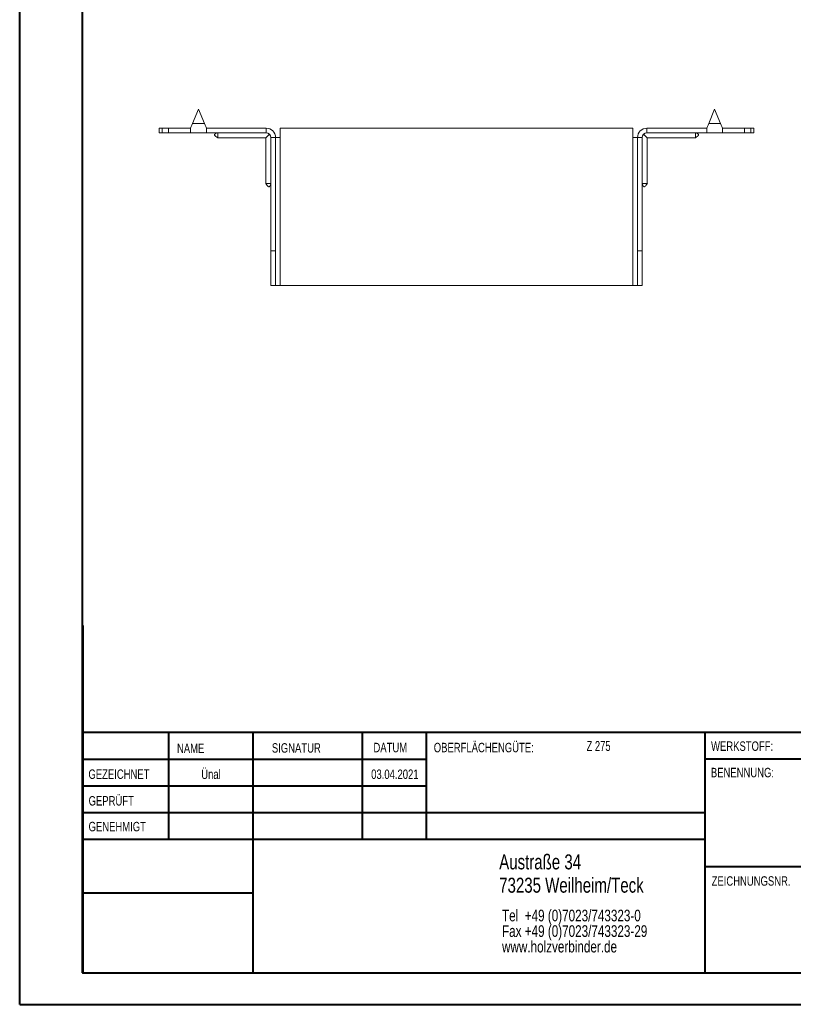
# Model space of a CAD drawing. Header units: millimetres. Extents: x 0 to 210, y 0 to 297.
# Tile 1 of 7: x 0 to 123, y 0 to 157. Entities that reach past the tile are written whole.
import ezdxf

# ---------------------------------------------------------------- set-up
doc = ezdxf.new("R2010")
doc.units = ezdxf.units.MM
doc.styles.add('SLDTEXTSTYLE0', font='TXT', dxfattribs={"width": 0.75})
doc.styles.add('SLDTEXTSTYLE2', font='TXT', dxfattribs={"width": 0.7})

# ---------------------------------------------------------------- blocks, each defined once
blk = doc.blocks.new('SW_NOTE_0')
at = {"color": 0, "linetype": 'Continuous', "lineweight": 0, "char_height": 1.8521, "attachment_point": 1, "style": 'SLDTEXTSTYLE0'}
for s, insert in [('Tel  +49 (0)7023/743323-0', (0, 2.39)), ('Fax +49 (0)7023/743323-29', (0, -0.08)), ('www.holzverbinder.de', (0, -2.55))]:
    blk.add_mtext(s, dxfattribs=dict(at, insert=insert))

msp = doc.modelspace()

# ---------------------------------------------------------------- linework, layer by layer
at = {"color": 7, "linetype": 'Continuous', "lineweight": 40}
for p, q in [((0.08, 0.21), (0.08, 297.21)), ((10.08, 5.21), (10.08, 292.21)), ((10.11, 60.37), (10.11, 5.12)), ((205.08, 43.37), (10.11, 43.37)), ((23.71, 43.37), (23.71, 26.37)), ((37.1, 43.37), (37.1, 5.12)), ((54.51, 43.37), (54.51, 26.37)), ((64.71, 26.37), (64.71, 43.37)), ((108.91, 43.37), (108.91, 5.12)), ((64.71, 39.1), (10.11, 39.1)), ((205.08, 39.12), (108.91, 39.12)), ((64.71, 34.87), (10.11, 34.87)), ((108.91, 30.62), (10.11, 30.62)), ((108.91, 26.37), (10.11, 26.37)), ((108.91, 22.12), (205.08, 22.12)), ((37.1, 17.87), (10.11, 17.87)), ((10.11, 13.71), (10.08, 13.71)), ((10.11, 9.46), (10.08, 9.46)), ((10.08, 5.21), (205.08, 5.21)), ((0.08, 0.21), (210.08, 0.21))]:
    msp.add_line(p, q, dxfattribs=at)
at = {"color": 7, "linetype": 'Continuous', "lineweight": 15}
for p, q in [((28.48, 142.35), (27.54, 140.1)), ((29.42, 140.1), (28.48, 142.35)), ((110.48, 142.35), (109.54, 140.1)), ((111.42, 140.1), (110.48, 142.35)), ((22.23, 139.35), (22.23, 138.6)), ((22.23, 139.35), (22.73, 139.35)), ((22.73, 139.35), (22.73, 138.6)), ((22.73, 139.35), (23.73, 139.35)), ((23.73, 138.6), (23.73, 139.35)), ((27.23, 139.35), (23.73, 139.35)), ((27.23, 139.35), (27.23, 138.6)), ((27.54, 140.1), (29.42, 140.1)), ((29.73, 138.6), (29.73, 139.35)), ((39.23, 139.35), (29.73, 139.35)), ((39.23, 138.6), (39.23, 139.35)), ((41.48, 137.85), (41.48, 139.35)), ((97.48, 139.35), (41.48, 139.35)), ((97.48, 139.35), (97.48, 137.85)), ((99.73, 138.6), (99.73, 139.35)), ((99.73, 139.35), (109.23, 139.35)), ((109.23, 139.35), (109.23, 138.6)), ((109.54, 140.1), (111.42, 140.1)), ((111.73, 139.35), (115.23, 139.35)), ((111.73, 138.6), (111.73, 139.35)), ((115.23, 138.6), (115.23, 139.35)), ((115.23, 139.35), (116.23, 139.35)), ((116.23, 138.6), (116.23, 139.35)), ((116.23, 139.35), (116.73, 139.35)), ((116.73, 138.6), (116.73, 139.35)), ((22.73, 138.6), (22.23, 138.6)), ((23.73, 138.6), (22.73, 138.6)), ((27.23, 138.6), (23.73, 138.6)), ((27.23, 138.6), (29.73, 138.6)), ((39.23, 138.6), (29.73, 138.6)), ((31.53, 137.8), (39.18, 137.8)), ((39.18, 137.8), (39.18, 130.54)), ((39.98, 137.85), (40.73, 137.85)), ((39.98, 119.85), (39.98, 137.85)), ((40.73, 119.85), (40.73, 137.85)), ((40.73, 137.85), (41.48, 137.85)), ((41.48, 114.35), (41.48, 137.85)), ((97.48, 137.85), (97.48, 114.35)), ((97.48, 137.85), (98.23, 137.85)), ((98.98, 137.85), (98.23, 137.85)), ((98.23, 119.85), (98.23, 137.85)), ((98.98, 119.85), (98.98, 137.85)), ((99.73, 138.6), (109.23, 138.6)), ((99.78, 137.8), (107.43, 137.8)), ((99.78, 130.54), (99.78, 137.8)), ((109.23, 138.6), (111.73, 138.6)), ((111.73, 138.6), (115.23, 138.6)), ((116.23, 138.6), (115.23, 138.6)), ((116.73, 138.6), (116.23, 138.6)), ((40.73, 119.85), (39.98, 119.85)), ((39.98, 114.35), (39.98, 119.85)), ((40.73, 114.35), (40.73, 119.85)), ((98.23, 119.85), (98.98, 119.85)), ((98.23, 114.35), (98.23, 119.85)), ((98.98, 114.35), (98.98, 119.85)), ((39.98, 114.35), (40.73, 114.35)), ((40.73, 114.35), (41.48, 114.35)), ((97.48, 114.35), (41.48, 114.35)), ((97.48, 114.35), (98.23, 114.35)), ((98.23, 114.35), (98.98, 114.35))]:
    msp.add_line(p, q, dxfattribs=at)
at = {"color": 7, "linetype": 'Continuous', "lineweight": 0}
for p, q in [((64.71, 39.12), (10.11, 39.12)), ((23.71, 5.21), (23.71, 5.12)), ((54.51, 5.21), (54.51, 5.12))]:
    msp.add_line(p, q, dxfattribs=at)
at = {"color": 7, "linetype": 'Continuous', "lineweight": 15, "flags": 128}
for points in [[(27.54, 140.1), (27.43, 139.84), (27.33, 139.59), (27.23, 139.35)], [(29.73, 139.35), (29.63, 139.59), (29.52, 139.84), (29.42, 140.1)], [(109.54, 140.1), (109.43, 139.84), (109.33, 139.59), (109.23, 139.35)], [(111.73, 139.35), (111.63, 139.59), (111.52, 139.84), (111.42, 140.1)], [(39.18, 137.8), (39.2, 137.82), (39.25, 137.87), (39.33, 137.96), (39.45, 138.08), (39.59, 138.22), (39.76, 138.38)], [(99.2, 138.38), (99.36, 138.22), (99.51, 138.08), (99.62, 137.96), (99.71, 137.87), (99.76, 137.82), (99.78, 137.8)]]:
    msp.add_lwpolyline(points, dxfattribs=at)
at = {"color": 7, "linetype": 'Continuous', "lineweight": 15}
for centre, radius, start, end in [((39.23, 137.85), 1.5, 0, 90), ((99.73, 137.85), 1.5, 90, 180), ((39.23, 137.85), 0.75, 0, 90), ((99.73, 137.85), 0.75, 90, 180)]:
    msp.add_arc(centre, radius, start, end, dxfattribs=at)
for points, knots in [([(31.53, 138.6), (31.39, 138.56), (31.24, 138.51), (31.09, 138.4), (31.05, 138.36), (31.03, 138.32), (31.03, 138.3), (31.03, 138.27), (31.04, 138.24), (31.09, 138.14), (31.29, 138.01), (31.44, 137.88), (31.53, 137.8)], [0, 0, 0, 0, 0.312859, 0.368955, 0.414538, 0.434313, 0.452963, 0.471428, 0.490674, 0.534327, 0.719229, 1, 1, 1, 1]), ([(31.53, 138.6), (31.53, 138.52), (31.53, 138.33), (31.53, 138.07), (31.53, 137.87), (31.53, 137.79), (31.53, 137.81), (31.53, 137.81)], [0, 0, 0, 0, 0.176998, 0.437531, 0.698075, 0.958617, 1, 1, 1, 1]), ([(107.42, 137.8), (107.52, 137.88), (107.65, 138), (107.82, 138.12), (107.89, 138.19), (107.92, 138.24), (107.93, 138.27), (107.93, 138.3), (107.92, 138.32), (107.91, 138.36), (107.87, 138.4), (107.72, 138.51), (107.56, 138.56), (107.43, 138.6)], [0, 0, 0, 0, 0.2806263, 0.4128347, 0.4659475, 0.5095788, 0.5288146, 0.5472702, 0.56591, 0.5856749, 0.6312349, 0.6873024, 1, 1, 1, 1]), ([(107.43, 138.6), (107.43, 138.52), (107.43, 138.33), (107.43, 138.07), (107.43, 137.87), (107.43, 137.79), (107.43, 137.81), (107.43, 137.81)], [0, 0, 0, 0, 0.176998, 0.437531, 0.698075, 0.958617, 1, 1, 1, 1]), ([(39.17, 130.54), (39.25, 130.45), (39.37, 130.31), (39.49, 130.14), (39.57, 130.07), (39.61, 130.05), (39.65, 130.04), (39.67, 130.04), (39.7, 130.04), (39.73, 130.06), (39.77, 130.1), (39.88, 130.25), (39.93, 130.4), (39.98, 130.54)], [0, 0, 0, 0, 0.280625, 0.412834, 0.465945, 0.509577, 0.528813, 0.547269, 0.56591, 0.585676, 0.631235, 0.687302, 1, 1, 1, 1]), ([(39.19, 130.54), (39.19, 130.54), (39.2, 130.54), (39.37, 130.54), (39.59, 130.54), (39.8, 130.54), (39.92, 130.54), (39.98, 130.54)], [0, 0, 0, 0, 0.217784, 0.478085, 0.738383, 0.867316, 1, 1, 1, 1]), ([(98.98, 130.54), (99.02, 130.4), (99.08, 130.25), (99.18, 130.1), (99.22, 130.06), (99.26, 130.04), (99.28, 130.04), (99.31, 130.04), (99.34, 130.05), (99.44, 130.1), (99.57, 130.3), (99.7, 130.45), (99.79, 130.54)], [0, 0, 0, 0, 0.312859, 0.368955, 0.414537, 0.434313, 0.452964, 0.471429, 0.490675, 0.53433, 0.71923, 1, 1, 1, 1]), ([(99.77, 130.54), (99.76, 130.54), (99.75, 130.54), (99.59, 130.54), (99.37, 130.54), (99.16, 130.54), (99.04, 130.54), (98.98, 130.54)], [0, 0, 0, 0, 0.217784, 0.478085, 0.738383, 0.867316, 1, 1, 1, 1])]:
    msp.add_open_spline(points, degree=3, knots=knots, dxfattribs=at)

# ---------------------------------------------------------------- block references
at = {"color": 7, "linetype": 'Continuous', "lineweight": 0}
msp.add_blockref('SW_NOTE_0', (76.7, 12.85), dxfattribs=at)

# ---------------------------------------------------------------- texts
for s, insert, char_height, attachment_point, style in [('NAME', (25.07, 41.62), 1.5, 1, 'SLDTEXTSTYLE0'), ('SIGNATUR', (40.14, 41.68), 1.5, 1, 'SLDTEXTSTYLE0'), ('DATUM', (56.28, 41.74), 1.5, 1, 'SLDTEXTSTYLE0'), ('OBERFLÄCHENGÜTE:', (65.86, 41.74), 1.5, 1, 'SLDTEXTSTYLE0'), ('Z 275', (90.14, 42.03), 1.587, 1, 'SLDTEXTSTYLE2'), ('WERKSTOFF:', (109.91, 41.96), 1.5, 1, 'SLDTEXTSTYLE0'), ('GEZEICHNET', (11, 37.51), 1.5, 1, 'SLDTEXTSTYLE0'), ('Ünal', (30.47, 37.5), 1.499, 2, 'SLDTEXTSTYLE0'), ('03.04.2021', (59.68, 37.5), 1.499, 2, 'SLDTEXTSTYLE0'), ('BENENNUNG:', (109.88, 37.77), 1.5, 1, 'SLDTEXTSTYLE0'), ('GEPRÜFT', (11.03, 33.28), 1.5, 1, 'SLDTEXTSTYLE0'), ('GENEHMIGT', (11.02, 29.19), 1.5, 1, 'SLDTEXTSTYLE0'), ('Austraße 34', (76.25, 24.02), 2.3813, 1, 'SLDTEXTSTYLE0'), ('73235 Weilheim/Teck', (76.25, 20.32), 2.3813, 1, 'SLDTEXTSTYLE0'), ('ZEICHNUNGSNR.', (110, 20.55), 1.5, 1, 'SLDTEXTSTYLE0')]:
    msp.add_mtext(s, dxfattribs=dict(at, insert=insert, char_height=char_height, attachment_point=attachment_point, style=style))

doc.saveas('drawing.dxf')
